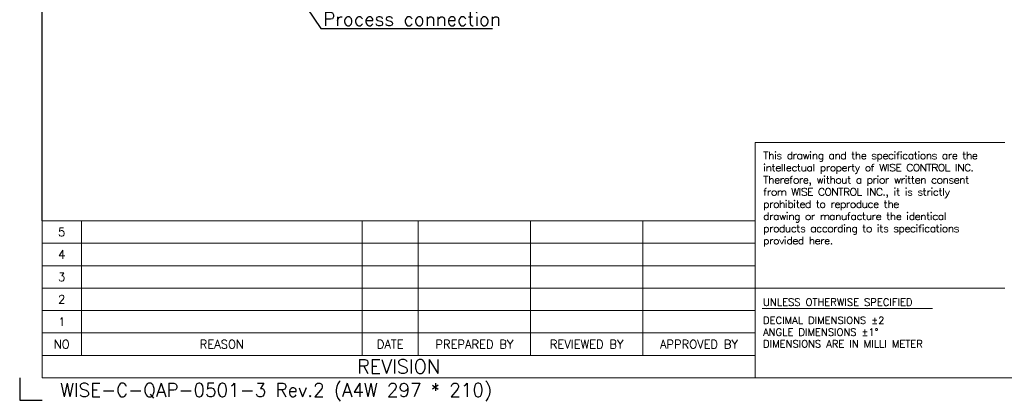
# Model space of a CAD drawing. Extents: x 377 to 765, y -2 to 250.
# Tile 1 of 3: x 377 to 597, y -2 to 83. Entities that reach past the tile are written whole.
import ezdxf
from ezdxf import colors
from ezdxf.entities.mleader import LeaderData, LeaderLine
from ezdxf.enums import TextEntityAlignment as Align
from ezdxf.math import Vec2, Vec3

# ---------------------------------------------------------------- set-up
doc = ezdxf.new("R2010")
doc.units = 0
doc.header["$LTSCALE"] = 17
doc.header["$MEASUREMENT"] = 0
doc.linetypes.add('DASHEDX2', pattern=[1.5, 1, -0.5])
doc.layers.get('0').update_dxf_attribs({"linetype": 'DASHEDX2', "lineweight": 18})
doc.layers.add('4', color=4, linetype='CONTINUOUS', lineweight=30)
doc.styles.add('ROMANS', font='ROMANS.shx', dxfattribs={"bigfont": 'whgtxt.shx'})

msp = doc.modelspace()

# ---------------------------------------------------------------- linework, layer by layer
at = {"color": 4, "linetype": 'Continuous'}
for p, q in [((540.993, 55.553), (596.641, 55.553)), ((540.993, 55.553), (540.993, 3.031)), ((382.176, 3.031), (382.176, 38.046)), ((382.176, 38.046), (540.993, 38.046)), ((728.572, 3.031), (382.176, 3.031))]:
    msp.add_line(p, q, dxfattribs=at)
at = {"color": 7, "linetype": 'Continuous'}
for p, q in [((390.93, 38.046), (390.93, 8.033)), ((453.456, 38.046), (453.456, 8.033)), ((465.961, 38.046), (465.961, 8.033)), ((490.972, 38.046), (490.972, 8.033)), ((515.982, 38.046), (515.982, 8.033)), ((382.176, 33.044), (540.993, 33.044)), ((382.176, 28.042), (540.993, 28.042)), ((382.176, 23.039), (540.993, 23.039)), ((382.176, 18.037), (540.993, 18.037)), ((382.176, 13.035), (540.993, 13.035)), ((382.176, 8.033), (540.993, 8.033))]:
    msp.add_line(p, q, dxfattribs=at)
at = {"color": 3, "linetype": 'Continuous'}
for p, q in [((540.993, 23.039), (596.641, 23.039)), ((542.541, 18.529), (580.503, 18.529))]:
    msp.add_line(p, q, dxfattribs=at)
at = {"layer": '4', "lineweight": -3}
msp.add_line((382.176, 38.046), (382.176, 245.027), dxfattribs=at)
at = {"layer": '4', "color": 1}
for p, q in [((377.174, 3.031), (377.174, -1.971)), ((377.174, -1.971), (382.176, -1.971))]:
    msp.add_line(p, q, dxfattribs=at)

# ---------------------------------------------------------------- texts
at = {"color": 3, "style": 'ROMANS'}
for s, height, p in [('5', 1.876, (386.553, 35.545)), ('4', 1.876, (386.553, 30.543)), ('3', 1.876, (386.553, 25.54)), ('2', 1.876, (386.553, 20.538)), ('1', 1.876, (386.553, 15.536)), ('NO', 1.8758, (386.553, 10.534)), ('REASON', 1.8758, (422.193, 10.534)), ('DATE', 1.8758, (459.708, 10.534)), ('PREPARED BY', 1.87579, (478.466, 10.534)), ('REVIEWED BY', 1.87579, (503.477, 10.534)), ('APPROVED BY', 1.87579, (528.487, 10.534)), ('REVISION', 3.1263, (461.584, 5.532))]:
    msp.add_text(s, height=height, dxfattribs=at).set_placement(p, align=Align.MIDDLE_CENTER)
at = {"color": 3, "linetype": 'Continuous', "style": 'ROMANS'}
for s, height, p in [('UNLESS OTHERWISE SPECIFIED', 1.62568, (542.762, 19.097)), ('DECIMAL DIMENSIONS %%P2', 1.62568, (542.762, 15.049)), ('ANGLE DIMENSIONS %%P1%%D', 1.62568, (542.762, 12.417)), ('DIMENSIONS ARE IN MILLI METER', 1.62568, (542.762, 9.785)), ('WISE-C-QAP-0501-3 Rev.2 (A4W 297 * 210)', 3.00126, (386.179, -1.181))]:
    msp.add_text(s, height=height, dxfattribs=at).set_placement(p)
at = {"color": 4, "linetype": 'ByBlock', "insert": (542.785, 53.431), "char_height": 1.625684, "attachment_point": 1, "style": 'ROMANS'}
msp.add_mtext_dynamic_manual_height_columns('{\\W1.1;\\T0.9;\\C3;This drawing and the specifications are the intellectual property of WISE CONTROL INC. Therefore, without a prior written consent from WISE CONTROL INC., it is strictly prohibited to reproduce the \\Pdrawing or manufacture the identical products according to its specifications provided here. }', width=54.01239, gutter_width=189.249, heights=[0], dxfattribs=at)

# ---------------------------------------------------------------- leaders
at = {"layer": '4', "lineweight": -3}
ml = msp.add_multileader_mtext('Standard', dxfattribs=at)
ml.set_content('Process connection', color=3, style='ROMANS')
ml.set_leader_properties(color=7)
ml.build(insert=Vec2(0, 0))
ml.multileader.update_dxf_attribs({"text_left_attachment_type": 5, "text_right_attachment_type": 5, "dogleg_length": 0.36, "arrow_head_size": 3, "scale": 1.2})
ctx = ml.context
ctx.base_point, ctx.scale, ctx.char_height, ctx.arrow_head_size, ctx.landing_gap_size, ctx.plane_origin = Vec3(444.662, 80.96), 1.2, 3, 3, 0.108, Vec3(432.577, 96.614)
ctx.left_attachment, ctx.right_attachment = 5, 5
notes = []
notes.append((ctx, [(0, (1, 1, 0), (444.23, 80.96), (1, 0), 0.432, [(0, [(436.624, 92.323)], 0, [])])]))
ctx.mtext.insert, ctx.mtext.flow_direction = Vec3(444.77, 84.56), 5
for ctx, leaders in notes:
    for number, flags, end, landing, length, lines in leaders:
        leader = LeaderData()
        leader.index, (leader.has_last_leader_line, leader.has_dogleg_vector, leader.attachment_direction) = number, flags
        leader.last_leader_point, leader.dogleg_vector, leader.dogleg_length = Vec3(end), Vec3(landing), length
        for number, points, colour, breaks in lines:
            line = LeaderLine()
            line.index, line.vertices, line.color, line.breaks = number, Vec3.list(points), colors.encode_raw_color(colour), breaks
            leader.lines.append(line)
        ctx.leaders.append(leader)

doc.saveas('drawing.dxf')
